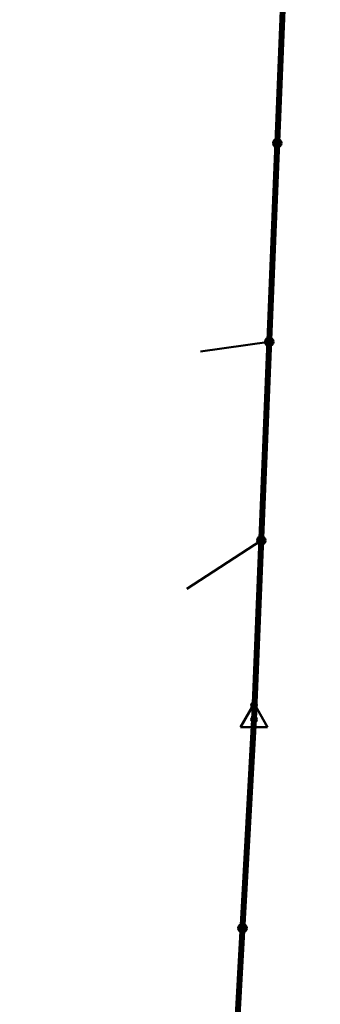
# Model space of a CAD drawing. Header units: millimetres. Extents: x 0 to 5880, y 0 to 297.
# Tile 3 of 35: x 523 to 546, y 148 to 223. Entities that reach past the tile are written whole.
import ezdxf

# ---------------------------------------------------------------- set-up
doc = ezdxf.new("R2010")
doc.units = ezdxf.units.MM
doc.linetypes.add('K5LT_BASIC', pattern=[0])
doc.linetypes.add('K5LT_THIN', pattern=[0])
doc.layers.add('Системный слой', color=7, linetype='Continuous')

# ---------------------------------------------------------------- blocks, each defined once
blk = doc.blocks.new('U127')
at = {"layer": 'Системный слой'}
h = blk.add_hatch(color=7, dxfattribs=at)
h.paths.add_polyline_path([(542.422, 213.448), (542.292, 213.739), (542.278, 213.732), (542.264, 213.725), (542.25, 213.716), (542.237, 213.707), (542.224, 213.698), (542.212, 213.688), (542.2, 213.677), (542.189, 213.665), (542.178, 213.653), (542.168, 213.641), (542.159, 213.628), (542.15, 213.614), (542.142, 213.601), (542.135, 213.586), (542.128, 213.572), (542.123, 213.557), (542.118, 213.542), (542.113, 213.527), (542.11, 213.511), (542.107, 213.495), (542.105, 213.479), (542.104, 213.463), (542.103, 213.447), (542.104, 213.432), (542.105, 213.416), (542.107, 213.4), (542.11, 213.384), (542.114, 213.368), (542.118, 213.353), (542.123, 213.338), (542.129, 213.323), (542.136, 213.309), (542.143, 213.294), (542.151, 213.281), (542.16, 213.267), (542.169, 213.254), (542.179, 213.242), (542.19, 213.23), (542.201, 213.219), (542.213, 213.208), (542.225, 213.198), (542.238, 213.188), (542.251, 213.179), (542.265, 213.171), (542.279, 213.163), (542.293, 213.157), (542.308, 213.151), (542.323, 213.145), (542.338, 213.141), (542.354, 213.137), (542.369, 213.134), (542.385, 213.131), (542.401, 213.13), (542.417, 213.129), (542.433, 213.13), (542.449, 213.13), (542.465, 213.132), (542.481, 213.135), (542.496, 213.138), (542.512, 213.142), (542.527, 213.147), (542.542, 213.153), (542.551, 213.157)])
h.paths.add_polyline_path([(542.595, 213.716), (542.582, 213.724), (542.568, 213.732), (542.553, 213.739), (542.538, 213.745), (542.523, 213.75), (542.508, 213.755), (542.493, 213.759), (542.477, 213.762), (542.461, 213.764), (542.445, 213.766), (542.429, 213.767), (542.413, 213.767), (542.398, 213.766), (542.382, 213.764), (542.366, 213.762), (542.35, 213.759), (542.335, 213.755), (542.32, 213.75), (542.305, 213.744), (542.292, 213.739), (542.422, 213.448), (542.551, 213.157), (542.566, 213.163), (542.58, 213.171), (542.593, 213.179), (542.607, 213.188), (542.619, 213.198), (542.632, 213.208), (542.643, 213.219), (542.655, 213.23), (542.665, 213.242), (542.675, 213.254), (542.685, 213.267), (542.693, 213.281), (542.701, 213.294), (542.709, 213.309), (542.715, 213.323), (542.721, 213.338), (542.726, 213.353), (542.731, 213.368), (542.734, 213.384), (542.737, 213.4), (542.739, 213.416), (542.74, 213.432), (542.741, 213.447), (542.741, 213.463), (542.739, 213.479), (542.737, 213.495), (542.735, 213.511), (542.731, 213.527), (542.727, 213.542), (542.722, 213.557), (542.716, 213.572), (542.709, 213.586), (542.702, 213.601), (542.694, 213.614), (542.685, 213.628), (542.676, 213.641), (542.666, 213.653), (542.655, 213.665), (542.644, 213.677), (542.633, 213.688), (542.62, 213.698), (542.608, 213.707)])
at = {"layer": 'Системный слой', "color": 7, "linetype": 'K5LT_BASIC', "lineweight": 50}
blk.add_circle((542.422, 213.448), 0.319, dxfattribs=at)
blk = doc.blocks.new('U129')
at = {"layer": 'Системный слой'}
h = blk.add_hatch(color=7, dxfattribs=at)
h.paths.add_polyline_path([(541.817, 198.46), (541.687, 198.751), (541.672, 198.744), (541.658, 198.737), (541.645, 198.729), (541.631, 198.72), (541.619, 198.71), (541.606, 198.7), (541.595, 198.689), (541.584, 198.677), (541.573, 198.666), (541.563, 198.653), (541.554, 198.64), (541.545, 198.627), (541.537, 198.613), (541.53, 198.599), (541.523, 198.584), (541.517, 198.569), (541.512, 198.554), (541.508, 198.539), (541.504, 198.523), (541.502, 198.507), (541.5, 198.492), (541.498, 198.476), (541.498, 198.46), (541.499, 198.444), (541.5, 198.428), (541.502, 198.412), (541.505, 198.396), (541.508, 198.381), (541.513, 198.365), (541.518, 198.35), (541.524, 198.335), (541.53, 198.321), (541.538, 198.307), (541.546, 198.293), (541.554, 198.28), (541.564, 198.267), (541.574, 198.254), (541.584, 198.242), (541.596, 198.231), (541.607, 198.22), (541.62, 198.21), (541.632, 198.2), (541.646, 198.191), (541.659, 198.183), (541.673, 198.176), (541.688, 198.169), (541.703, 198.163), (541.718, 198.157), (541.733, 198.153), (541.748, 198.149), (541.764, 198.146), (541.78, 198.144), (541.796, 198.142), (541.812, 198.142), (541.828, 198.142), (541.844, 198.143), (541.86, 198.144), (541.875, 198.147), (541.891, 198.15), (541.906, 198.154), (541.922, 198.159), (541.937, 198.165), (541.946, 198.169)])
h.paths.add_polyline_path([(541.99, 198.728), (541.976, 198.736), (541.962, 198.744), (541.948, 198.751), (541.933, 198.757), (541.918, 198.763), (541.903, 198.767), (541.887, 198.771), (541.872, 198.774), (541.856, 198.777), (541.84, 198.778), (541.824, 198.779), (541.808, 198.779), (541.792, 198.778), (541.776, 198.776), (541.761, 198.774), (541.745, 198.771), (541.729, 198.767), (541.714, 198.762), (541.699, 198.757), (541.687, 198.751), (541.817, 198.46), (541.946, 198.169), (541.96, 198.176), (541.974, 198.183), (541.988, 198.191), (542.001, 198.2), (542.014, 198.21), (542.026, 198.22), (542.038, 198.231), (542.049, 198.242), (542.06, 198.254), (542.07, 198.267), (542.079, 198.28), (542.088, 198.293), (542.096, 198.307), (542.103, 198.321), (542.11, 198.335), (542.116, 198.35), (542.121, 198.365), (542.126, 198.381), (542.129, 198.396), (542.132, 198.412), (542.134, 198.428), (542.135, 198.444), (542.136, 198.46), (542.135, 198.476), (542.134, 198.492), (542.132, 198.507), (542.129, 198.523), (542.126, 198.539), (542.121, 198.554), (542.116, 198.569), (542.111, 198.584), (542.104, 198.599), (542.097, 198.613), (542.089, 198.627), (542.08, 198.64), (542.071, 198.653), (542.061, 198.666), (542.05, 198.677), (542.039, 198.689), (542.027, 198.7), (542.015, 198.71), (542.002, 198.72)])
at = {"layer": 'Системный слой', "color": 7, "linetype": 'K5LT_BASIC', "lineweight": 50}
blk.add_circle((541.817, 198.46), 0.319, dxfattribs=at)
blk = doc.blocks.new('U130')
at = {"layer": 'Системный слой'}
h = blk.add_hatch(color=7, dxfattribs=at)
h.paths.add_polyline_path([(541.212, 183.473), (541.081, 183.764), (541.067, 183.757), (541.053, 183.749), (541.039, 183.741), (541.026, 183.732), (541.013, 183.722), (541.001, 183.712), (540.989, 183.701), (540.978, 183.69), (540.968, 183.678), (540.958, 183.665), (540.948, 183.652), (540.94, 183.639), (540.932, 183.625), (540.924, 183.611), (540.918, 183.596), (540.912, 183.581), (540.907, 183.566), (540.903, 183.551), (540.899, 183.535), (540.896, 183.52), (540.894, 183.504), (540.893, 183.488), (540.893, 183.472), (540.893, 183.456), (540.894, 183.44), (540.896, 183.424), (540.899, 183.408), (540.903, 183.393), (540.907, 183.378), (540.912, 183.362), (540.918, 183.348), (540.925, 183.333), (540.932, 183.319), (540.94, 183.305), (540.949, 183.292), (540.958, 183.279), (540.968, 183.266), (540.979, 183.254), (540.99, 183.243), (541.002, 183.232), (541.014, 183.222), (541.027, 183.213), (541.04, 183.204), (541.054, 183.195), (541.068, 183.188), (541.083, 183.181), (541.097, 183.175), (541.112, 183.17), (541.128, 183.165), (541.143, 183.161), (541.159, 183.158), (541.175, 183.156), (541.191, 183.154), (541.206, 183.154), (541.222, 183.154), (541.238, 183.155), (541.254, 183.157), (541.27, 183.159), (541.286, 183.162), (541.301, 183.167), (541.316, 183.171), (541.331, 183.177), (541.341, 183.181)])
h.paths.add_polyline_path([(541.385, 183.74), (541.371, 183.749), (541.357, 183.756), (541.343, 183.763), (541.328, 183.769), (541.313, 183.775), (541.298, 183.779), (541.282, 183.783), (541.266, 183.786), (541.251, 183.789), (541.235, 183.79), (541.219, 183.791), (541.203, 183.791), (541.187, 183.79), (541.171, 183.789), (541.155, 183.786), (541.14, 183.783), (541.124, 183.779), (541.109, 183.774), (541.094, 183.769), (541.081, 183.764), (541.212, 183.473), (541.341, 183.181), (541.355, 183.188), (541.369, 183.195), (541.383, 183.204), (541.396, 183.213), (541.409, 183.222), (541.421, 183.232), (541.433, 183.243), (541.444, 183.254), (541.455, 183.266), (541.465, 183.279), (541.474, 183.292), (541.483, 183.305), (541.491, 183.319), (541.498, 183.333), (541.505, 183.348), (541.511, 183.362), (541.516, 183.378), (541.52, 183.393), (541.524, 183.408), (541.527, 183.424), (541.529, 183.44), (541.53, 183.456), (541.53, 183.472), (541.53, 183.488), (541.529, 183.504), (541.527, 183.52), (541.524, 183.535), (541.52, 183.551), (541.516, 183.566), (541.511, 183.581), (541.505, 183.596), (541.499, 183.611), (541.491, 183.625), (541.483, 183.639), (541.475, 183.652), (541.465, 183.665), (541.455, 183.678), (541.445, 183.69), (541.434, 183.701), (541.422, 183.712), (541.41, 183.722), (541.397, 183.732)])
at = {"layer": 'Системный слой', "color": 7, "linetype": 'K5LT_BASIC', "lineweight": 50}
blk.add_circle((541.212, 183.473), 0.319, dxfattribs=at)
blk = doc.blocks.new('U132')
at = {"layer": 'Системный слой', "color": 7, "linetype": 'K5LT_BASIC', "lineweight": 50}
for p, q in [((540.667, 171.172), (539.637, 169.389)), ((541.696, 169.389), (540.667, 171.172)), ((539.637, 169.389), (541.696, 169.389))]:
    blk.add_line(p, q, dxfattribs=at)
blk = doc.blocks.new('U135')
at = {"layer": 'Системный слой'}
h = blk.add_hatch(color=7, dxfattribs=at)
h.paths.add_polyline_path([(540.67, 171.064), (540.568, 170.877), (540.58, 170.871), (540.592, 170.866), (540.604, 170.862), (540.617, 170.858), (540.629, 170.855), (540.642, 170.853), (540.655, 170.852), (540.668, 170.851), (540.681, 170.851), (540.694, 170.852), (540.707, 170.854), (540.72, 170.857), (540.732, 170.86), (540.745, 170.865), (540.757, 170.869), (540.769, 170.875), (540.78, 170.882), (540.791, 170.889), (540.801, 170.896), (540.811, 170.905), (540.821, 170.914), (540.83, 170.923), (540.838, 170.933), (540.846, 170.944), (540.853, 170.955), (540.859, 170.966), (540.865, 170.978), (540.87, 170.99), (540.874, 171.002), (540.877, 171.015), (540.88, 171.028), (540.882, 171.041), (540.883, 171.054), (540.883, 171.067), (540.882, 171.08), (540.881, 171.093), (540.879, 171.106), (540.876, 171.118), (540.872, 171.131), (540.867, 171.143), (540.862, 171.155), (540.856, 171.166), (540.85, 171.178), (540.842, 171.188), (540.834, 171.199), (540.826, 171.209), (540.816, 171.218), (540.807, 171.226), (540.796, 171.235), (540.786, 171.242), (540.775, 171.249), (540.773, 171.25)])
h.paths.add_polyline_path([(540.458, 171.047), (540.46, 171.034), (540.462, 171.022), (540.465, 171.009), (540.469, 170.996), (540.473, 170.984), (540.478, 170.972), (540.484, 170.961), (540.491, 170.949), (540.498, 170.939), (540.506, 170.928), (540.515, 170.919), (540.524, 170.909), (540.534, 170.901), (540.544, 170.893), (540.555, 170.885), (540.566, 170.878), (540.568, 170.877), (540.67, 171.064), (540.773, 171.25), (540.761, 171.256), (540.749, 171.261), (540.737, 171.265), (540.725, 171.269), (540.712, 171.272), (540.699, 171.274), (540.686, 171.275), (540.673, 171.276), (540.66, 171.276), (540.647, 171.275), (540.634, 171.273), (540.621, 171.27), (540.609, 171.267), (540.596, 171.263), (540.584, 171.258), (540.573, 171.252), (540.561, 171.246), (540.55, 171.239), (540.54, 171.231), (540.53, 171.223), (540.52, 171.214), (540.511, 171.204), (540.503, 171.194), (540.495, 171.184), (540.488, 171.173), (540.482, 171.162), (540.476, 171.15), (540.471, 171.138), (540.467, 171.125), (540.464, 171.113), (540.461, 171.1), (540.459, 171.087), (540.458, 171.074), (540.458, 171.061), (540.458, 171.048)])
at = {"layer": 'Системный слой', "color": 7, "linetype": 'K5LT_THIN', "lineweight": 18}
blk.add_line((540.663, 170.064), (540.67, 171.064), dxfattribs=at)
at = {"layer": 'Системный слой', "color": 7, "linetype": 'K5LT_BASIC', "lineweight": 50}
blk.add_circle((540.67, 171.064), 0.213, dxfattribs=at)
blk = doc.blocks.new('U134')
at = {"layer": 'Системный слой'}
blk.add_blockref('U135', (0, 0), dxfattribs=at)
blk = doc.blocks.new('U133')
at = {"layer": 'Системный слой'}
h = blk.add_hatch(color=7, dxfattribs=at)
h.paths.add_polyline_path([(540.667, 169.984), (540.87, 170.047), (540.865, 170.059), (540.86, 170.071), (540.855, 170.083), (540.848, 170.094), (540.841, 170.105), (540.833, 170.116), (540.825, 170.126), (540.816, 170.135), (540.806, 170.144), (540.796, 170.152), (540.785, 170.16), (540.774, 170.167), (540.763, 170.173), (540.751, 170.179), (540.739, 170.183), (540.727, 170.187), (540.714, 170.191), (540.701, 170.193), (540.688, 170.195), (540.675, 170.196), (540.662, 170.196), (540.649, 170.195), (540.636, 170.194), (540.624, 170.192), (540.611, 170.189), (540.598, 170.185), (540.586, 170.18), (540.574, 170.175), (540.563, 170.169), (540.552, 170.162), (540.541, 170.155), (540.531, 170.147), (540.521, 170.138), (540.512, 170.129), (540.503, 170.119), (540.495, 170.109), (540.488, 170.098), (540.481, 170.087), (540.475, 170.075), (540.47, 170.063), (540.465, 170.051), (540.461, 170.038), (540.458, 170.026), (540.456, 170.013), (540.455, 170), (540.454, 169.987), (540.454, 169.974), (540.455, 169.961), (540.457, 169.948), (540.46, 169.935), (540.463, 169.923), (540.464, 169.921)])
h.paths.add_polyline_path([(540.831, 169.848), (540.839, 169.858), (540.846, 169.869), (540.853, 169.88), (540.859, 169.892), (540.864, 169.904), (540.868, 169.916), (540.872, 169.929), (540.875, 169.941), (540.877, 169.954), (540.879, 169.967), (540.879, 169.98), (540.879, 169.993), (540.878, 170.006), (540.876, 170.019), (540.874, 170.032), (540.87, 170.044), (540.87, 170.047), (540.667, 169.984), (540.464, 169.921), (540.468, 169.908), (540.473, 169.896), (540.479, 169.885), (540.485, 169.873), (540.492, 169.862), (540.5, 169.852), (540.508, 169.842), (540.517, 169.832), (540.527, 169.824), (540.537, 169.815), (540.547, 169.808), (540.558, 169.801), (540.57, 169.794), (540.582, 169.789), (540.594, 169.784), (540.606, 169.78), (540.619, 169.777), (540.631, 169.774), (540.644, 169.772), (540.657, 169.771), (540.67, 169.771), (540.683, 169.772), (540.696, 169.773), (540.709, 169.775), (540.722, 169.778), (540.734, 169.782), (540.747, 169.787), (540.759, 169.792), (540.77, 169.798), (540.781, 169.805), (540.792, 169.812), (540.802, 169.82), (540.812, 169.829), (540.821, 169.838), (540.83, 169.848)])
at = {"layer": 'Системный слой', "color": 7, "linetype": 'K5LT_BASIC', "lineweight": 50}
blk.add_circle((540.667, 169.984), 0.212, dxfattribs=at)
at = {"layer": 'Системный слой'}
blk.add_blockref('U134', (0, 0), dxfattribs=at)
blk = doc.blocks.new('U131')
at = {"layer": 'Системный слой'}
for name in ['U132', 'U133']:
    blk.add_blockref(name, (0, 0), dxfattribs=at)
blk = doc.blocks.new('U138')
at = {"layer": 'Системный слой'}
h = blk.add_hatch(color=7, dxfattribs=at)
h.paths.add_polyline_path([(539.798, 154.243), (539.668, 154.534), (539.654, 154.528), (539.64, 154.52), (539.626, 154.512), (539.613, 154.503), (539.6, 154.493), (539.588, 154.483), (539.576, 154.472), (539.565, 154.461), (539.554, 154.449), (539.544, 154.436), (539.535, 154.423), (539.526, 154.41), (539.518, 154.396), (539.511, 154.382), (539.504, 154.367), (539.499, 154.352), (539.494, 154.337), (539.489, 154.322), (539.486, 154.306), (539.483, 154.291), (539.481, 154.275), (539.48, 154.259), (539.479, 154.243), (539.48, 154.227), (539.481, 154.211), (539.483, 154.195), (539.486, 154.179), (539.49, 154.164), (539.494, 154.148), (539.499, 154.133), (539.505, 154.119), (539.512, 154.104), (539.519, 154.09), (539.527, 154.076), (539.536, 154.063), (539.545, 154.05), (539.555, 154.037), (539.566, 154.025), (539.577, 154.014), (539.589, 154.003), (539.601, 153.993), (539.614, 153.983), (539.627, 153.975), (539.641, 153.966), (539.655, 153.959), (539.669, 153.952), (539.684, 153.946), (539.699, 153.94), (539.714, 153.936), (539.73, 153.932), (539.745, 153.929), (539.761, 153.927), (539.777, 153.925), (539.793, 153.925), (539.809, 153.925), (539.825, 153.926), (539.841, 153.928), (539.857, 153.93), (539.872, 153.933), (539.888, 153.937), (539.903, 153.942), (539.918, 153.948), (539.927, 153.952)])
h.paths.add_polyline_path([(539.971, 154.511), (539.958, 154.519), (539.944, 154.527), (539.929, 154.534), (539.914, 154.54), (539.899, 154.546), (539.884, 154.55), (539.869, 154.554), (539.853, 154.557), (539.837, 154.56), (539.821, 154.561), (539.805, 154.562), (539.789, 154.562), (539.774, 154.561), (539.758, 154.56), (539.742, 154.557), (539.726, 154.554), (539.711, 154.55), (539.696, 154.545), (539.681, 154.54), (539.668, 154.534), (539.798, 154.243), (539.927, 153.952), (539.942, 153.959), (539.956, 153.966), (539.969, 153.975), (539.983, 153.983), (539.995, 153.993), (540.008, 154.003), (540.019, 154.014), (540.031, 154.025), (540.041, 154.037), (540.051, 154.05), (540.061, 154.063), (540.069, 154.076), (540.077, 154.09), (540.085, 154.104), (540.091, 154.118), (540.097, 154.133), (540.102, 154.148), (540.107, 154.164), (540.11, 154.179), (540.113, 154.195), (540.115, 154.211), (540.117, 154.227), (540.117, 154.243), (540.117, 154.259), (540.115, 154.275), (540.113, 154.291), (540.111, 154.306), (540.107, 154.322), (540.103, 154.337), (540.098, 154.352), (540.092, 154.367), (540.085, 154.382), (540.078, 154.396), (540.07, 154.41), (540.061, 154.423), (540.052, 154.436), (540.042, 154.449), (540.031, 154.461), (540.02, 154.472), (540.009, 154.483), (539.996, 154.493), (539.984, 154.503)])
at = {"layer": 'Системный слой', "color": 7, "linetype": 'K5LT_BASIC', "lineweight": 50}
blk.add_circle((539.798, 154.243), 0.319, dxfattribs=at)

msp = doc.modelspace()

# ---------------------------------------------------------------- linework, layer by layer
at = {"layer": 'Системный слой', "color": 7, "linetype": 'K5LT_BASIC', "lineweight": 50}
for p, q in [((541.817, 198.46), (536.645, 197.717)), ((541.212, 183.473), (535.61, 179.83))]:
    msp.add_line(p, q, dxfattribs=at)
at = {"layer": 'Системный слой', "color": 7, "linetype": 'K5LT_BASIC', "const_width": 0.45}
msp.add_lwpolyline([(545.439, 288.148), (540.667, 169.984), (537.35, 109.882)], dxfattribs=at)

# ---------------------------------------------------------------- block references
at = {"layer": 'Системный слой'}
for name in ['U127', 'U129', 'U130', 'U131', 'U138']:
    msp.add_blockref(name, (0, 0), dxfattribs=at)

doc.saveas('drawing.dxf')
